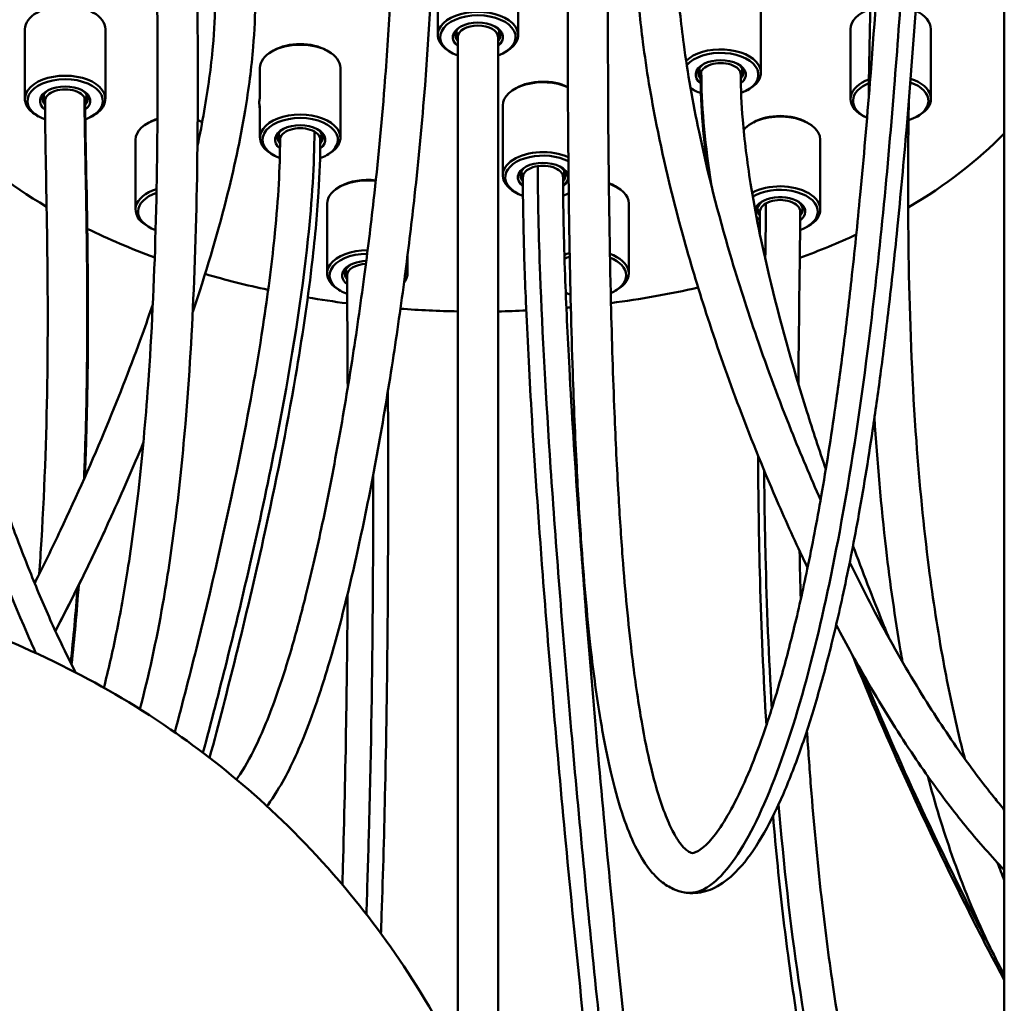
# Model space of a CAD drawing. Header units: millimetres. Extents: x 310 to 3974, y 1182 to 5139.
# Tile 7 of 22: x 2693 to 2889, y 2302 to 2498. Entities that reach past the tile are written whole.
import ezdxf

# ---------------------------------------------------------------- set-up
doc = ezdxf.new("R2010")
doc.units = ezdxf.units.MM
doc.header["$LTSCALE"] = 20
doc.layers.add('Widoczne (ISO)', color=7, linetype='Continuous', lineweight=50)
doc.layers.add('Widoczne wąskie (ISO)', color=7, linetype='Continuous', lineweight=50)

msp = doc.modelspace()

# ---------------------------------------------------------------- linework, layer by layer
at = {"layer": 'Widoczne (ISO)'}
for p, q in [((2889.05, 2733.33), (2889.05, 2060.58)), ((2776.34, 2494.67), (2776.34, 2508.55)), ((2792.34, 2494.67), (2792.34, 2508.55)), ((2840.64, 2487.2), (2840.64, 2501.08)), ((2694.24, 2481.97), (2694.24, 2495.85)), ((2710.24, 2481.97), (2710.24, 2495.85)), ((2858.45, 2481.97), (2858.45, 2495.85)), ((2874.45, 2481.97), (2874.45, 2495.85)), ((2780.34, 2494.26), (2780.34, 2291.04)), ((2788.34, 2494.26), (2788.34, 2272.54)), ((2743.68, 2491.6), (2743.33, 2491.4)), ((2754.29, 2491.6), (2754.64, 2491.4)), ((2779.04, 2491.2), (2778.69, 2491.4)), ((2789.65, 2491.2), (2790, 2491.4)), ((2740.99, 2482.03), (2740.99, 2488.13)), ((2756.99, 2474.25), (2756.99, 2488.13)), ((2791.98, 2484.13), (2791.63, 2483.93)), ((2827.34, 2483.73), (2826.98, 2483.93)), ((2837.94, 2483.73), (2838.3, 2483.93)), ((2740.93, 2481.95), (2740.99, 2482.03)), ((2740.99, 2474.25), (2740.99, 2480.35)), ((2789.28, 2466.78), (2789.28, 2480.66)), ((2696.94, 2478.5), (2696.58, 2478.7)), ((2707.54, 2478.5), (2707.9, 2478.7)), ((2861.14, 2478.5), (2860.79, 2478.7)), ((2871.75, 2478.5), (2872.1, 2478.7)), ((2718.94, 2477.32), (2718.58, 2477.11)), ((2839.14, 2477.32), (2838.79, 2477.11)), ((2849.75, 2477.32), (2850.1, 2477.11)), ((2716.24, 2459.97), (2716.24, 2473.85)), ((2852.45, 2459.97), (2852.45, 2473.85)), ((2743.68, 2470.78), (2743.33, 2470.99)), ((2754.29, 2470.78), (2754.64, 2470.99)), ((2757.04, 2464.61), (2756.69, 2464.41)), ((2811.65, 2464.61), (2812, 2464.41)), ((2791.98, 2463.31), (2791.63, 2463.52)), ((2754.34, 2447.26), (2754.34, 2461.14)), ((2814.34, 2447.26), (2814.34, 2461.14)), ((2718.94, 2456.5), (2718.58, 2456.7)), ((2849.75, 2456.5), (2850.1, 2456.7)), ((2770.34, 2447.26), (2770.34, 2450.85)), ((2757.04, 2443.79), (2756.69, 2444)), ((2811.65, 2443.79), (2812, 2444))]:
    msp.add_line(p, q, dxfattribs=at)
for centre, major_axis, ratio, start_param, end_param in [((2702.24, 2495.85), (-8, 0), 0.57735, 3.141593, 6.283185), ((2784.34, 2494.67), (8, 0), 0.57735, 5.497787, 10.210176), ((2866.45, 2495.85), (-8, 0), 0.57735, 5.246036, 6.283185), ((2866.45, 2495.85), (8, 0), 0.57735, 0, 0.90189), ((2784.34, 2494.26), (-7.5, 0), 0.57735, 2.133333, 7.291445), ((2784.34, 2494.26), (5, 0), 0.57735, 5.639684, 10.068279), ((2784.34, 2494.67), (-4.5, 0), 0.57735, 5.551905, 6.759068), ((2784.34, 2495.48), (-4.25, 0), 0.57735, 6.267587, 6.655693), ((2784.34, 2494.26), (-4, 0), 0.57735, 3.141593, 6.283185), ((2784.34, 2494.67), (4.5, 0), 0.57735, 5.807303, 7.014466), ((2784.34, 2495.48), (4.25, 0), 0.57735, 5.910678, 6.298784), ((2748.99, 2488.54), (-7.5, 0), 0.57735, 3.926991, 5.497787), ((2784.34, 2495.08), (-4.5, 0), 0.57735, 0.078648, 0.475882), ((2784.34, 2495.08), (4.5, 0), 0.57735, 5.807303, 6.204537), ((2784.34, 2508.96), (-120, 0), 0.57735, 0.249894, 0.774281), ((2748.99, 2488.13), (-8, 0), 0.57735, 3.141593, 6.283185), ((2832.64, 2487.2), (8, 0), 0.57735, 5.497787, 8.889639), ((2832.64, 2486.79), (7.5, 0), 0.57735, 5.285724, 8.973136), ((2832.64, 2486.79), (5, 0), 0.57735, 5.644938, 10.073217), ((2832.64, 2487.2), (-4.5, 0), 0.57735, 5.551905, 6.760546), ((2832.64, 2487.6), (-4.5, 0), 0.57735, 0.078648, 0.476221), ((2832.64, 2488.01), (-4.25, 0), 0.57735, 6.267587, 6.655693), ((2832.64, 2486.79), (4, 0), 0.57735, 0, 3.141593), ((2832.64, 2487.2), (4.5, 0), 0.57735, 5.808889, 7.014466), ((2832.64, 2488.01), (4.25, 0), 0.57735, 5.910678, 6.298784), ((2832.64, 2487.6), (4.5, 0), 0.57735, 5.807669, 6.204537), ((2702.24, 2481.97), (8, 0), 0.57735, 5.497787, 10.210176), ((2702.24, 2481.56), (-7.5, 0), 0.57735, 2.13706, 7.294821), ((2797.28, 2480.66), (-8, 0), 0.57735, 4.045875, 6.283185), ((2797.28, 2481.07), (-7.5, 0), 0.57735, 3.992306, 5.497787), ((2866.45, 2481.97), (-8, 0), 0.57735, 5.282351, 7.068583), ((2866.45, 2481.97), (8, 0), 0.57735, 5.497787, 7.336726), ((2702.24, 2481.56), (5, 0), 0.57735, 5.641697, 10.070079), ((2702.24, 2481.97), (-4.5, 0), 0.57735, 5.551905, 6.759636), ((2702.24, 2481.56), (4, 0), 0.57735, 0, 3.141593), ((2702.24, 2481.97), (4.5, 0), 0.57735, 5.807945, 7.014466), ((2832.64, 2486.79), (-7.5, 0), 0.57735, 0.641628, 1.018454), ((2832.64, 2487.2), (8, 0), 0.57735, 3.864593, 3.926991), ((2866.45, 2481.56), (-7.5, 0), 0.57735, 5.327776, 7.176424), ((2866.45, 2481.56), (7.5, 0), 0.57735, 5.205805, 7.30727), ((2702.24, 2482.37), (-4.5, 0), 0.57735, 0.078648, 0.476016), ((2702.24, 2482.78), (-4.25, 0), 0.57735, 6.267587, 6.655693), ((2702.24, 2482.78), (4.25, 0), 0.57735, 5.910678, 6.298784), ((2702.24, 2482.37), (4.5, 0), 0.57735, 5.807455, 6.204537), ((2741.09, 2480.47), (-0.14, 1.49), 0.127851, 0.129268, 2.08664), ((2724.24, 2473.85), (-8, 0), 0.57735, 5.183994, 6.283185), ((2724.24, 2474.25), (-7.5, 0), 0.57735, 5.218219, 5.497787), ((2724.24, 2474.25), (-7.5, 0), 0.57735, 3.934651, 4.091232), ((2724.24, 2473.85), (8, 0), 0.57735, 0.853301, 0.993746), ((2748.99, 2474.25), (8, 0), 0.57735, 5.497787, 10.210176), ((2748.99, 2473.85), (-7.5, 0), 0.57735, 2.125883, 7.283667), ((2844.45, 2473.85), (8, 0), 0.57735, 0, 2.703261), ((2844.45, 2474.25), (-7.5, 0), 0.57735, 3.926991, 5.497787), ((2748.99, 2473.85), (5, 0), 0.57735, 5.636058, 10.064477), ((2748.99, 2474.25), (-4.5, 0), 0.57735, 5.551905, 6.757918), ((2748.99, 2473.85), (4, 0), 0.57735, 0, 3.141593), ((2748.99, 2474.25), (4.5, 0), 0.57735, 5.806213, 7.014466), ((2748.99, 2474.66), (-4.5, 0), 0.57735, 0.078648, 0.475617), ((2748.99, 2475.07), (-4.25, 0), 0.57735, 6.267587, 6.655693), ((2748.99, 2475.07), (4.25, 0), 0.57735, 5.910678, 6.298784), ((2748.99, 2474.66), (4.5, 0), 0.57735, 5.807053, 6.204537), ((2784.34, 2508.96), (120, 0), 0.57735, 5.50636, 5.772753), ((2797.28, 2466.78), (-8, 0), 0.57735, 4.030307, 7.068583), ((2797.28, 2466.37), (-7.5, 0), 0.57735, 3.973485, 7.294194), ((2797.28, 2466.37), (5, 0), 0.57735, 5.64105, 10.069622), ((2797.28, 2466.78), (-4.5, 0), 0.57735, 5.551905, 6.759472), ((2797.28, 2466.37), (4, 0), 0.57735, 0, 3.141593), ((2797.28, 2466.78), (4.5, 0), 0.57735, 5.807716, 7.014466), ((2762.34, 2461.14), (-8, 0), 0.57735, 4.501323, 6.283185), ((2762.34, 2461.55), (-7.5, 0), 0.57735, 4.48539, 5.497787), ((2797.28, 2467.19), (-4.5, 0), 0.57735, 0.078648, 0.475975), ((2797.28, 2467.6), (-4.25, 0), 0.57735, 6.267587, 6.655693), ((2797.28, 2467.6), (4.25, 0), 0.57735, 5.910678, 6.298784), ((2797.28, 2467.19), (4.5, 0), 0.57735, 5.807398, 6.204537), ((2724.24, 2459.97), (-8, 0), 0.57735, 5.209284, 7.068583), ((2806.34, 2461.55), (-7.5, 0), 0.57735, 3.926991, 4.143416), ((2806.34, 2461.14), (8, 0), 0.57735, 0, 1.041184), ((2844.45, 2459.97), (8, 0), 0.57735, 5.497787, 8.621898), ((2844.45, 2459.56), (7.5, 0), 0.57735, 5.272413, 8.663539), ((2724.24, 2459.56), (-7.5, 0), 0.57735, 5.24811, 7.290165), ((2797.28, 2466.37), (-7.5, 0), 0.57735, 2.136123, 2.322818), ((2844.45, 2459.56), (5, 0), 0.57735, 5.638344, 9.298414), ((2844.45, 2459.56), (4, 0), 0.57735, 0, 3.141593), ((2844.45, 2459.97), (-4.5, 0), 0.57735, 5.551905, 6.758612), ((2844.45, 2460.37), (-4.5, 0), 0.57735, 0.078648, 0.475775), ((2844.45, 2459.97), (4.5, 0), 0.57735, 5.80688, 7.014466), ((2844.45, 2460.37), (4.5, 0), 0.57735, 5.807204, 6.204537), ((2844.45, 2459.56), (-5, 0), 0.57735, 0.342757, 0.642067), ((2784.34, 2508.96), (120, 0), 0.57735, 4.008033, 4.147046), ((2844.45, 2459.56), (-7.5, 0), 0.57735, 0.977423, 1.005593), ((2784.34, 2508.96), (120, 0), 0.57735, 5.275216, 5.390262), ((2762.34, 2447.26), (-8, 0), 0.57735, 4.704057, 7.068583), ((2762.34, 2446.86), (-7.5, 0), 0.57735, 4.715274, 7.292433), ((2806.34, 2447.26), (-8, 0), 0.57735, 5.20028, 5.355204), ((2806.34, 2446.86), (7.5, 0), 0.57735, 2.092288, 2.260406), ((2806.34, 2447.26), (8, 0), 0.57735, 5.497787, 7.293228), ((2806.34, 2446.86), (7.5, 0), 0.57735, 5.342351, 7.248449), ((2762.34, 2446.86), (-5, 0), 0.57735, 4.753791, 6.927215), ((2762.34, 2447.26), (-4.5, 0), 0.57735, 5.551905, 6.759235), ((2762.34, 2446.86), (-4, 0), 0.57735, 4.78299, 6.283185), ((2762.34, 2447.26), (8, 0), 0.57735, 5.857416, 6.557362), ((2784.34, 2508.96), (120, 0), 0.57735, 4.243078, 4.357323), ((2762.34, 2447.67), (-4.5, 0), 0.57735, 0.078648, 0.475922), ((2762.34, 2448.08), (-4.25, 0), 0.57735, 6.267587, 6.655693), ((2762.34, 2446.86), (7.5, 0), 0.57735, 6.107629, 6.306524), ((2784.34, 2508.96), (120, 0), 0.57735, 4.93476, 5.086052), ((2784.34, 2508.96), (120, 0), 0.57735, 4.42643, 4.494103), ((2806.34, 2446.86), (-7.5, 0), 0.57735, 0.922841, 1.073699), ((2784.34, 2508.96), (120, 0), 0.57735, 4.859565, 4.867042), ((2784.34, 2508.96), (120, 0), 0.57735, 4.583581, 4.679049), ((2784.34, 2508.96), (120, 0), 0.57735, 4.745728, 4.792581)]:
    msp.add_ellipse(centre, major_axis=major_axis, ratio=ratio, start_param=start_param, end_param=end_param, dxfattribs=at)
for points, knots in [([(2704.3, 2367.94), (2703.15, 2370.18), (2702.01, 2372.52), (2699.46, 2377.97), (2698.07, 2381.12), (2695.36, 2387.61), (2694.03, 2390.95), (2691.48, 2397.7), (2690.26, 2401.11), (2687.91, 2407.95), (2686.79, 2411.36), (2684.66, 2418.17), (2683.64, 2421.56), (2681.71, 2428.29), (2680.79, 2431.64), (2679.03, 2438.3), (2678.19, 2441.62), (2676.59, 2448.25), (2675.82, 2451.57), (2674.34, 2458.23), (2673.62, 2461.58), (2672.24, 2468.37), (2671.57, 2471.81), (2670.27, 2478.85), (2669.63, 2482.45), (2668.37, 2489.91), (2667.75, 2493.77), (2666.51, 2501.93), (2665.89, 2506.23), (2664.62, 2515.57), (2663.97, 2520.62), (2662.6, 2531.98), (2661.89, 2538.31), (2660.33, 2553.21), (2659.5, 2561.83), (2657.49, 2584), (2656.38, 2597.64), (2654.07, 2627.61), (2652.88, 2643.92), (2649.49, 2691.25), (2647.49, 2720.23), (2644.28, 2767.31), (2643.06, 2785.42), (2641.81, 2805.02), (2641.51, 2809.77), (2640.97, 2817.52), (2640.73, 2820.66), (2640.18, 2826.55), (2639.87, 2829.31), (2639.1, 2834.47), (2638.66, 2836.88), (2637.87, 2840.09), (2637.64, 2840.95), (2637.38, 2841.8)], [1.974415, 1.974415, 1.974415, 1.974415, 2.043353, 2.043353, 2.128268, 2.128268, 2.211509, 2.211509, 2.291844, 2.291844, 2.36878, 2.36878, 2.44241, 2.44241, 2.513212, 2.513212, 2.581901, 2.581901, 2.649345, 2.649345, 2.716546, 2.716546, 2.784685, 2.784685, 2.855239, 2.855239, 2.930237, 2.930237, 3.012834, 3.012834, 3.108786, 3.108786, 3.227399, 3.227399, 3.386564, 3.386564, 3.635093, 3.635093, 3.935093, 3.935093, 4.535093, 4.535093, 5.135093, 5.135093, 5.35132, 5.35132, 5.51349, 5.51349, 5.670495, 5.670495, 5.818975, 5.818975, 5.874984, 5.874984, 5.874984, 5.874984]), ([(2810.34, 2541.66), (2810.34, 2533.68), (2810.23, 2520.44), (2810.19, 2495.4), (2810.21, 2484.73), (2810.38, 2463.07), (2810.55, 2452.08), (2810.99, 2433.94), (2811.22, 2426.6), (2811.73, 2413.97), (2812, 2408.56), (2812.54, 2399.06), (2812.82, 2394.88), (2813.65, 2383.96), (2814.25, 2377.62), (2815.47, 2367.3), (2816.07, 2363.11), (2817.27, 2355.97), (2817.87, 2352.95), (2819.06, 2347.77), (2819.64, 2345.57), (2820.79, 2341.84), (2821.35, 2340.28), (2822.42, 2337.7), (2822.93, 2336.64), (2823.87, 2334.95), (2824.31, 2334.29), (2825.47, 2332.81), (2826.1, 2332.36), (2826.96, 2331.95), (2827.04, 2331.93), (2828.29, 2332.47), (2829.09, 2333.01), (2830.8, 2334.74), (2831.68, 2335.83), (2833.53, 2338.57), (2834.5, 2340.23), (2836.47, 2344.07), (2837.48, 2346.25), (2839.46, 2351.08), (2840.45, 2353.71), (2842.4, 2359.41), (2843.36, 2362.47), (2845.26, 2369.04), (2846.19, 2372.57), (2848.06, 2380.15), (2848.98, 2384.24), (2850.83, 2393.14), (2851.76, 2397.98), (2853.64, 2408.74), (2854.58, 2414.71), (2856, 2424.6), (2856.52, 2428.42), (2857.58, 2436.77), (2858.12, 2441.32), (2859.25, 2451.51), (2859.83, 2457.18), (2861.08, 2470.24), (2861.72, 2477.68), (2863.13, 2495.5), (2863.86, 2505.94), (2865.44, 2530.78), (2866.23, 2545.2), (2868.36, 2587.28), (2869.48, 2613.52), (2871.07, 2645.72), (2871.59, 2655.31), (2872.62, 2672.32), (2873.13, 2679.72), (2874.07, 2691.74), (2874.49, 2696.64), (2875.25, 2704.68), (2875.6, 2707.95), (2876.36, 2714.28), (2876.78, 2717.33), (2877.54, 2721.78), (2877.83, 2723.26), (2878.55, 2726.62), (2879.01, 2728.47), (2879.55, 2730.26)], [0, 0, 0, 0, 0.232422, 0.232422, 0.382422, 0.382422, 0.532422, 0.532422, 0.638507, 0.638507, 0.723075, 0.723075, 0.794356, 0.794356, 0.918797, 0.918797, 1.019945, 1.019945, 1.109746, 1.109746, 1.191496, 1.191496, 1.266048, 1.266048, 1.333958, 1.333958, 1.395923, 1.395923, 1.511416, 1.511416, 1.670048, 1.670048, 1.787576, 1.787576, 1.889336, 1.889336, 1.994535, 1.994535, 2.101716, 2.101716, 2.209304, 2.209304, 2.317883, 2.317883, 2.4295, 2.4295, 2.547443, 2.547443, 2.676561, 2.676561, 2.824448, 2.824448, 2.914607, 2.914607, 3.018593, 3.018593, 3.143988, 3.143988, 3.303476, 3.303476, 3.521543, 3.521543, 3.821543, 3.821543, 4.421543, 4.421543, 4.721543, 4.721543, 5.021543, 5.021543, 5.266158, 5.266158, 5.449618, 5.449618, 5.636089, 5.636089, 5.732369, 5.732369, 5.85981, 5.85981, 5.85981, 5.85981]), ([(2802.34, 2541.66), (2802.34, 2535.75), (2802.28, 2526.8), (2802.2, 2507.25), (2802.18, 2497.04), (2802.26, 2475.79), (2802.36, 2464.75), (2802.7, 2444.93), (2802.92, 2436.1), (2803.42, 2421.12), (2803.68, 2414.83), (2804.24, 2403.84), (2804.53, 2399.06), (2805.39, 2386.59), (2806.03, 2379.37), (2807.35, 2367.64), (2808.01, 2362.87), (2809.36, 2354.73), (2810.04, 2351.25), (2811.45, 2345.17), (2812.18, 2342.52), (2813.7, 2337.86), (2814.48, 2335.84), (2816.14, 2332.3), (2817, 2330.77), (2818.82, 2328.26), (2819.75, 2327.23), (2821.56, 2325.76), (2822.39, 2325.24), (2824.63, 2324.25), (2826.15, 2323.98), (2828.96, 2324.16), (2830.25, 2324.55), (2832.96, 2325.87), (2834.32, 2326.94), (2837.25, 2329.87), (2838.78, 2331.91), (2841.64, 2336.54), (2842.98, 2339.11), (2845.5, 2344.63), (2846.68, 2347.54), (2848.95, 2353.72), (2850.03, 2356.98), (2852.13, 2363.9), (2853.15, 2367.56), (2855.15, 2375.37), (2856.12, 2379.53), (2858.07, 2388.54), (2859.03, 2393.4), (2860.98, 2404.11), (2861.94, 2410), (2863.39, 2419.7), (2863.91, 2423.4), (2864.98, 2431.42), (2865.52, 2435.77), (2866.64, 2445.39), (2867.21, 2450.69), (2868.42, 2462.76), (2869.05, 2469.57), (2870.4, 2485.59), (2871.1, 2494.86), (2872.68, 2517.92), (2873.49, 2531.76), (2874.99, 2559.63), (2875.67, 2573.63), (2876.91, 2600.16), (2877.47, 2612.67), (2878.56, 2635.49), (2879.08, 2645.8), (2880.12, 2664.13), (2880.63, 2672.14), (2881.59, 2685.58), (2882.05, 2691.23), (2882.86, 2700.33), (2883.22, 2703.98), (2883.82, 2709.41), (2884.05, 2711.32), (2884.61, 2715.47), (2884.95, 2717.68), (2885.54, 2721), (2885.77, 2722.18), (2886.29, 2724.55), (2886.58, 2725.73), (2886.89, 2726.85)], [0, 0, 0, 0, 0.173962, 0.173962, 0.323962, 0.323962, 0.473962, 0.473962, 0.597341, 0.597341, 0.691782, 0.691782, 0.770038, 0.770038, 0.905473, 0.905473, 1.014995, 1.014995, 1.113128, 1.113128, 1.205789, 1.205789, 1.295193, 1.295193, 1.382361, 1.382361, 1.460274, 1.460274, 1.516148, 1.516148, 1.601744, 1.601744, 1.680383, 1.680383, 1.784511, 1.784511, 1.920755, 1.920755, 2.049303, 2.049303, 2.168796, 2.168796, 2.284369, 2.284369, 2.400092, 2.400092, 2.520087, 2.520087, 2.649415, 2.649415, 2.795322, 2.795322, 2.882708, 2.882708, 2.982148, 2.982148, 3.099712, 3.099712, 3.246196, 3.246196, 3.440366, 3.440366, 3.726558, 3.726558, 4.026558, 4.026558, 4.326558, 4.326558, 4.626558, 4.626558, 4.926558, 4.926558, 5.194919, 5.194919, 5.396189, 5.396189, 5.511661, 5.511661, 5.655726, 5.655726, 5.739647, 5.739647, 5.829874, 5.829874, 5.829874, 5.829874]), ([(2720.24, 2528.96), (2720.24, 2520.05), (2720.61, 2504.93), (2720.64, 2477.62), (2720.54, 2466.81), (2719.94, 2445.61), (2719.46, 2435.22), (2718.22, 2417.91), (2717.58, 2410.84), (2716.17, 2398.55), (2715.46, 2393.25), (2713.97, 2383.84), (2713.23, 2379.68), (2711.65, 2371.94), (2710.82, 2368.33), (2709.94, 2364.9)], [0, 0, 0, 0, 0.2571115, 0.2571115, 0.4071115, 0.4071115, 0.548818, 0.548818, 0.6505592, 0.6505592, 0.7326105, 0.7326105, 0.8022926, 0.8022926, 0.8681203, 0.8681203, 0.8681203, 0.8681203]), ([(2728.24, 2528.96), (2728.24, 2518.79), (2728.74, 2499.63), (2728.54, 2467.94), (2728.33, 2456.87), (2727.5, 2436.22), (2726.94, 2426.63), (2725.57, 2410.4), (2724.86, 2403.63), (2723.33, 2391.77), (2722.55, 2386.6), (2720.36, 2374.13), (2718.84, 2367.11), (2717.1, 2360.63)], [0, 0, 0, 0, 0.3017802, 0.3017802, 0.4517802, 0.4517802, 0.5824445, 0.5824445, 0.6803485, 0.6803485, 0.7606763, 0.7606763, 0.8822396, 0.8822396, 0.8822396, 0.8822396]), ([(2767.4, 2522.14), (2767.4, 2519.13), (2767.36, 2516.07), (2767.19, 2508.98), (2767.04, 2504.93), (2766.57, 2495.4), (2766.2, 2489.89), (2765.17, 2476.83), (2764.44, 2469.27), (2763.02, 2456.71), (2762.4, 2451.65), (2760.97, 2440.95), (2760.16, 2435.33), (2758.37, 2423.9), (2757.38, 2418.12), (2755.34, 2406.96), (2754.28, 2401.6), (2752.17, 2391.78), (2751.13, 2387.29), (2749.14, 2379.36), (2748.19, 2375.85), (2746.4, 2369.74), (2745.55, 2367.07), (2743.22, 2360.27), (2741.71, 2356.51), (2739, 2350.87), (2737.8, 2348.76), (2736.52, 2346.9), (2736.43, 2346.77), (2736.33, 2346.63)], [0, 0, 0, 0, 0.049055, 0.049055, 0.112361, 0.112361, 0.196673, 0.196673, 0.312066, 0.312066, 0.391033, 0.391033, 0.481908, 0.481908, 0.581147, 0.581147, 0.681384, 0.681384, 0.774787, 0.774787, 0.857329, 0.857329, 0.928975, 0.928975, 1.053908, 1.053908, 1.152505, 1.152505, 1.160462, 1.160462, 1.160462, 1.160462]), ([(2775.4, 2522.14), (2775.4, 2519.11), (2775.36, 2516.04), (2775.2, 2508.96), (2775.05, 2504.94), (2774.59, 2495.53), (2774.24, 2490.12), (2773.25, 2477.32), (2772.54, 2469.92), (2771.18, 2457.61), (2770.58, 2452.63), (2769.2, 2442.04), (2768.41, 2436.45), (2766.64, 2424.92), (2765.66, 2419.02), (2763.58, 2407.47), (2762.49, 2401.83), (2760.27, 2391.34), (2759.16, 2386.47), (2756.99, 2377.76), (2755.95, 2373.86), (2753.93, 2366.99), (2752.96, 2363.97), (2751.1, 2358.64), (2750.21, 2356.29), (2747.65, 2350.17), (2745.93, 2346.75), (2743.53, 2342.96), (2742.96, 2342.12), (2742.37, 2341.33)], [0, 0, 0, 0, 0.048269, 0.048269, 0.110081, 0.110081, 0.191878, 0.191878, 0.30338, 0.30338, 0.379973, 0.379973, 0.469013, 0.469013, 0.568105, 0.568105, 0.670877, 0.670877, 0.769284, 0.769284, 0.858211, 0.858211, 0.936842, 0.936842, 1.006668, 1.006668, 1.132543, 1.132543, 1.170997, 1.170997, 1.170997, 1.170997]), ([(2815.7, 2514.67), (2815.7, 2511.64), (2815.8, 2508.55), (2816.24, 2501.43), (2816.64, 2497.36), (2817.86, 2487.82), (2818.78, 2482.31), (2821.39, 2469.19), (2823.24, 2461.56), (2826.81, 2448.73), (2828.39, 2443.52), (2832.04, 2432.33), (2834.14, 2426.37), (2838.83, 2413.96), (2841.44, 2407.54), (2846.03, 2397.02), (2847.95, 2392.83), (2849.92, 2388.73)], [0, 0, 0, 0, 0.0473719, 0.0473719, 0.1077881, 0.1077881, 0.187492, 0.187492, 0.2959323, 0.2959323, 0.3704985, 0.3704985, 0.4574768, 0.4574768, 0.5548863, 0.5548863, 0.6219263, 0.6219263, 0.6219263, 0.6219263]), ([(2823.7, 2514.67), (2823.7, 2511.65), (2823.81, 2508.55), (2824.28, 2501.3), (2824.71, 2497.1), (2826.06, 2487.13), (2827.09, 2481.29), (2830.03, 2467.33), (2832.13, 2459.15), (2836.16, 2445.47), (2837.93, 2439.94), (2841.97, 2428.22), (2844.27, 2422.05), (2848.56, 2411.33), (2850.5, 2406.73), (2852.5, 2402.23)], [0, 0, 0, 0, 0.0501265, 0.0501265, 0.1150762, 0.1150762, 0.201817, 0.201817, 0.3206893, 0.3206893, 0.4018319, 0.4018319, 0.4947445, 0.4947445, 0.5670876, 0.5670876, 0.5670876, 0.5670876]), ([(2740.05, 2501.73), (2740.05, 2498.68), (2739.91, 2495.54), (2739.3, 2488.21), (2738.76, 2483.97), (2737.07, 2473.89), (2735.8, 2467.98), (2732.41, 2454.63), (2730.16, 2447.15), (2727.61, 2439.6)], [0, 0, 0, 0, 0.0471787, 0.0471787, 0.1077527, 0.1077527, 0.1881524, 0.1881524, 0.286006, 0.286006, 0.286006, 0.286006]), ([(2732.05, 2501.73), (2732.05, 2498.74), (2731.9, 2495.63), (2731.26, 2488.28), (2730.68, 2483.98), (2729.5, 2477.27), (2729.05, 2474.97), (2728.56, 2472.64)], [0, 0, 0, 0, 0.0501702, 0.0501702, 0.1146326, 0.1146326, 0.1476257, 0.1476257, 0.1476257, 0.1476257]), ([(2828.64, 2486.79), (2828.64, 2483.62), (2828.79, 2480.31), (2829.33, 2473.76), (2829.71, 2470.53), (2830.18, 2467.22)], [0, 0, 0, 0, 0.04900717, 0.04900717, 0.09390396, 0.09390396, 0.09390396, 0.09390396]), ([(2836.64, 2486.79), (2836.64, 2483.94), (2836.77, 2480.94), (2837.35, 2473.79), (2837.88, 2469.55), (2839.52, 2459.3), (2840.76, 2453.16), (2844.33, 2438.13), (2846.87, 2429.07), (2850.97, 2416.01), (2852.23, 2412.18), (2853.54, 2408.33)], [0, 0, 0, 0, 0.0477603, 0.0477603, 0.1088534, 0.1088534, 0.1897125, 0.1897125, 0.3000046, 0.3000046, 0.3452638, 0.3452638, 0.3452638, 0.3452638]), ([(2698.24, 2481.56), (2698.24, 2470.38), (2699, 2450.12), (2698.56, 2416.69), (2698.21, 2405.48), (2697.39, 2391.96), (2697.24, 2389.71), (2697.08, 2387.47)], [0, 0, 0, 0, 0.3210095, 0.3210095, 0.4710095, 0.4710095, 0.5007762, 0.5007762, 0.5007762, 0.5007762]), ([(2706.24, 2481.56), (2706.24, 2474.87), (2706.55, 2464.33), (2706.8, 2442.53), (2706.82, 2432.06), (2706.5, 2416.41), (2706.36, 2411.63), (2706.17, 2406.8)], [0, 0, 0, 0, 0.1992576, 0.1992576, 0.3492576, 0.3492576, 0.4134824, 0.4134824, 0.4134824, 0.4134824]), ([(2870.05, 2481.57), (2870.03, 2480.19), (2870.01, 2478.78), (2869.88, 2468.03), (2869.86, 2457.66), (2870.3, 2436.12), (2870.75, 2424.96), (2872.17, 2405.42), (2872.99, 2396.99), (2874.86, 2382.41), (2875.82, 2376.16), (2877.85, 2365.08), (2878.88, 2360.18), (2880.39, 2353.87), (2880.78, 2352.3), (2881.18, 2350.75)], [0.1746579, 0.1746579, 0.1746579, 0.1746579, 0.1977246, 0.1977246, 0.3477246, 0.3477246, 0.4977246, 0.4977246, 0.6130983, 0.6130983, 0.7031848, 0.7031848, 0.7784645, 0.7784645, 0.8036944, 0.8036944, 0.8036944, 0.8036944]), ([(2744.99, 2473.85), (2744.99, 2468.34), (2744.63, 2462.11), (2743.43, 2449.94), (2742.69, 2444.16), (2740.56, 2429.93), (2739.03, 2421.25), (2734.78, 2399.89), (2731.86, 2386.94), (2727.16, 2367.92), (2725.63, 2361.98), (2724.05, 2356.03)], [0, 0, 0, 0, 0.091502, 0.091502, 0.1652441, 0.1652441, 0.2655207, 0.2655207, 0.4040348, 0.4040348, 0.466373, 0.466373, 0.466373, 0.466373]), ([(2752.99, 2473.85), (2752.99, 2470.55), (2752.87, 2467.07), (2752.35, 2458.72), (2751.88, 2453.75), (2750.45, 2441.65), (2749.36, 2434.35), (2746.29, 2416.41), (2744.12, 2405.52), (2739.97, 2386.76), (2738.15, 2379.03), (2734.55, 2364.51), (2732.79, 2357.73), (2730.97, 2350.94)], [0, 0, 0, 0, 0.0514449, 0.0514449, 0.1175217, 0.1175217, 0.2051922, 0.2051922, 0.3248423, 0.3248423, 0.4063283, 0.4063283, 0.4768813, 0.4768813, 0.4768813, 0.4768813]), ([(2793.28, 2466.37), (2793.28, 2463.21), (2793.33, 2459.82), (2793.5, 2451.67), (2793.67, 2446.78), (2794.17, 2434.82), (2794.54, 2427.55), (2795.61, 2409.59), (2796.37, 2398.61), (2797.83, 2379.55), (2798.47, 2371.66), (2799.94, 2354.5), (2800.77, 2345.21), (2802.6, 2325.75), (2803.61, 2315.57), (2805.7, 2295.27), (2806.79, 2285.15), (2808.95, 2265.9), (2810.02, 2256.74), (2812.08, 2239.8), (2813.07, 2231.97), (2814.95, 2217.61), (2815.84, 2211.03), (2818.34, 2193.22), (2819.97, 2182.27), (2823.03, 2163.1), (2824.44, 2154.77), (2827.15, 2139.51), (2828.46, 2132.55), (2831.03, 2119.48), (2832.3, 2113.36), (2834.82, 2101.68), (2836.08, 2096.12), (2838.61, 2085.39), (2839.89, 2080.22), (2842.47, 2070.18), (2843.78, 2065.31), (2846.44, 2055.81), (2847.79, 2051.17), (2850.55, 2042.12), (2851.96, 2037.7), (2853.55, 2032.93), (2853.72, 2032.41), (2853.9, 2031.9)], [0, 0, 0, 0, 0.050409, 0.050409, 0.114952, 0.114952, 0.200488, 0.200488, 0.317225, 0.317225, 0.396992, 0.396992, 0.488747, 0.488747, 0.588942, 0.588942, 0.690247, 0.690247, 0.784938, 0.784938, 0.86911, 0.86911, 0.942794, 0.942794, 1.07267, 1.07267, 1.178169, 1.178169, 1.271351, 1.271351, 1.357661, 1.357661, 1.440152, 1.440152, 1.520834, 1.520834, 1.60116, 1.60116, 1.682236, 1.682236, 1.764877, 1.764877, 1.774925, 1.774925, 1.774925, 1.774925]), ([(2801.28, 2466.37), (2801.28, 2460.61), (2801.42, 2454.04), (2801.89, 2441.09), (2802.18, 2434.91), (2803, 2419.63), (2803.6, 2410.27), (2804.76, 2393.87), (2805.28, 2387.01), (2806.48, 2371.86), (2807.18, 2363.53), (2808.77, 2345.61), (2809.66, 2335.99), (2811.59, 2316.14), (2812.63, 2305.92), (2814.76, 2285.86), (2815.85, 2276.03), (2817.98, 2257.54), (2819.03, 2248.85), (2821.02, 2232.87), (2821.97, 2225.52), (2823.78, 2212.04), (2824.63, 2205.86), (2827.04, 2189.1), (2828.61, 2178.76), (2831.57, 2160.55), (2832.94, 2152.57), (2835.59, 2137.91), (2836.87, 2131.19), (2839.39, 2118.56), (2840.63, 2112.62), (2843.11, 2101.3), (2844.34, 2095.9), (2846.83, 2085.48), (2848.08, 2080.46), (2850.61, 2070.71), (2851.89, 2065.98), (2854.49, 2056.75), (2855.82, 2052.26), (2858.51, 2043.5), (2859.88, 2039.23), (2861.38, 2034.74), (2861.51, 2034.36), (2861.64, 2033.99)], [0, 0, 0, 0, 0.093925, 0.093925, 0.169777, 0.169777, 0.272966, 0.272966, 0.344122, 0.344122, 0.427687, 0.427687, 0.522566, 0.522566, 0.623841, 0.623841, 0.72349, 0.72349, 0.814719, 0.814719, 0.895096, 0.895096, 0.965452, 0.965452, 1.089954, 1.089954, 1.192461, 1.192461, 1.283694, 1.283694, 1.368562, 1.368562, 1.449889, 1.449889, 1.529557, 1.529557, 1.608927, 1.608927, 1.689013, 1.689013, 1.770521, 1.770521, 1.778026, 1.778026, 1.778026, 1.778026]), ([(2719.68, 2441.11), (2719, 2439.13), (2718.31, 2437.15), (2715.41, 2429.11), (2713.05, 2423.04), (2707.64, 2410.01), (2704.56, 2403.06), (2699.64, 2392.67), (2697.93, 2389.15), (2696.18, 2385.66)], [0.2906688, 0.2906688, 0.2906688, 0.2906688, 0.3168802, 0.3168802, 0.3966483, 0.3966483, 0.4884452, 0.4884452, 0.5359429, 0.5359429, 0.5359429, 0.5359429]), ([(2766.44, 2423.86), (2766.46, 2419.99), (2766.47, 2415.87), (2766.5, 2401.82), (2766.48, 2391.07), (2766.31, 2368.61), (2766.15, 2356.89), (2765.71, 2336.65), (2765.47, 2328.15), (2765.14, 2318.49), (2765.1, 2317.25), (2765.05, 2316.01)], [0.1632008, 0.1632008, 0.1632008, 0.1632008, 0.229708, 0.229708, 0.379708, 0.379708, 0.529708, 0.529708, 0.6372409, 0.6372409, 0.6530824, 0.6530824, 0.6530824, 0.6530824]), ([(2863.22, 2418.59), (2863.77, 2409.81), (2864.53, 2401.04), (2866.34, 2385.56), (2867.3, 2378.78), (2868.56, 2371.46), (2868.69, 2370.71), (2868.82, 2369.97)], [0.4743093, 0.4743093, 0.4743093, 0.4743093, 0.5916322, 0.5916322, 0.686224, 0.686224, 0.6969442, 0.6969442, 0.6969442, 0.6969442]), ([(2717.79, 2413.59), (2715.75, 2408.67), (2713.61, 2403.78), (2707.98, 2391.43), (2704.38, 2384.04), (2700.53, 2376.59), (2700.42, 2376.38), (2700.31, 2376.16)], [0.3980689, 0.3980689, 0.3980689, 0.3980689, 0.4616439, 0.4616439, 0.5595609, 0.5595609, 0.5624845, 0.5624845, 0.5624845, 0.5624845]), ([(2840.07, 2411.03), (2840.11, 2403.1), (2840.22, 2394.75), (2840.72, 2376.77), (2841.13, 2367.1), (2841.72, 2357.42)], [0.2944687, 0.2944687, 0.2944687, 0.2944687, 0.4074971, 0.4074971, 0.5318269, 0.5318269, 0.5318269, 0.5318269]), ([(2858.95, 2393.12), (2860.85, 2388), (2862.84, 2382.88), (2865.28, 2376.78), (2865.67, 2375.81), (2866.07, 2374.84)], [0.40445782, 0.40445782, 0.40445782, 0.40445782, 0.46399922, 0.46399922, 0.47532334, 0.47532334, 0.47532334, 0.47532334]), ([(2858.3, 2389.78), (2860.05, 2386.2), (2861.83, 2382.7), (2866.43, 2374.08), (2869.27, 2369.08), (2874.74, 2360.17), (2877.34, 2356.19), (2882.3, 2349.15), (2884.65, 2346.03), (2887.69, 2342.25), (2888.37, 2341.43), (2889.05, 2340.63)], [0.6354383, 0.6354383, 0.6354383, 0.6354383, 0.6961009, 0.6961009, 0.7895179, 0.7895179, 0.8723371, 0.8723371, 0.9449819, 0.9449819, 0.9656075, 0.9656075, 0.9656075, 0.9656075]), ([(2701.57, 2369.33), (2684.83, 2377.61), (2669.89, 2381.95), (2637.46, 2387.97), (2620.51, 2388.39), (2584.06, 2383.93), (2564.39, 2379.16), (2524.8, 2357.99), (2506.13, 2345.11), (2476.35, 2308.59), (2465.03, 2289.86), (2451.73, 2249.55), (2448.46, 2229.54), (2449.09, 2190.9), (2452.51, 2172.43), (2464.14, 2138.31), (2472.54, 2122.99), (2492.48, 2095.21), (2504.21, 2083.83), (2530.04, 2063.45), (2543.81, 2056.14), (2573.69, 2043.68), (2589.02, 2040.24), (2622.28, 2036.38), (2639.86, 2037), (2677.44, 2044.72), (2697.51, 2051.18), (2736.27, 2076.89), (2753.56, 2091.62), (2779.41, 2129.87), (2788.76, 2149.24), (2798.48, 2189.49), (2800.02, 2209.34), (2796.53, 2247.12), (2791.77, 2264.95), (2777.94, 2297.71), (2768.61, 2312.14), (2747.08, 2338.24), (2734.77, 2348.65), (2715.72, 2361.77), (2708.49, 2365.9), (2701.57, 2369.33)], [0, 0, 0, 0, 0.397749, 0.397749, 0.917424, 0.917424, 1.455808, 1.455808, 1.839431, 1.839431, 2.091226, 2.091226, 2.288916, 2.288916, 2.473701, 2.473701, 2.672221, 2.672221, 2.911103, 2.911103, 3.224688, 3.224688, 3.652252, 3.652252, 4.192211, 4.192211, 4.704916, 4.704916, 5.048907, 5.048907, 5.282511, 5.282511, 5.47431, 5.47431, 5.660109, 5.660109, 5.86558, 5.86558, 6.118665, 6.118665, 6.283185, 6.283185, 6.283185, 6.283185]), ([(2758.42, 2383.51), (2758.37, 2375.19), (2758.27, 2366.56), (2757.98, 2348.35), (2757.76, 2338.74), (2757.45, 2328.03), (2757.41, 2326.88), (2757.38, 2325.73)], [0.3635314, 0.3635314, 0.3635314, 0.3635314, 0.4761294, 0.4761294, 0.5981296, 0.5981296, 0.6128203, 0.6128203, 0.6128203, 0.6128203]), ([(2855.6, 2377.39), (2857.71, 2373.38), (2859.86, 2369.48), (2864.82, 2360.94), (2867.66, 2356.37), (2873.09, 2348.26), (2875.66, 2344.66), (2880.58, 2338.27), (2882.9, 2335.44), (2886.52, 2331.35), (2887.78, 2329.97), (2889.05, 2328.65)], [0.6854118, 0.6854118, 0.6854118, 0.6854118, 0.7547384, 0.7547384, 0.8431118, 0.8431118, 0.9204486, 0.9204486, 0.9880173, 0.9880173, 1.023638, 1.023638, 1.023638, 1.023638]), ([(2858.83, 2371.38), (2859.05, 2370.86), (2859.26, 2370.33), (2863.03, 2361.14), (2866.77, 2352.52), (2874.57, 2335.44), (2878.64, 2326.98), (2884.87, 2314.67), (2886.94, 2310.67), (2889.05, 2306.72)], [0.4770286, 0.4770286, 0.4770286, 0.4770286, 0.483065, 0.483065, 0.5829628, 0.5829628, 0.6842785, 0.6842785, 0.7340184, 0.7340184, 0.7340184, 0.7340184]), ([(2849.8, 2356.37), (2850.03, 2352.66), (2850.29, 2348.96), (2851.16, 2337.88), (2851.85, 2330.53), (2853.34, 2317.38), (2854.09, 2311.53), (2856.38, 2295.94), (2858.07, 2286.42), (2861.54, 2270.1), (2863.23, 2263.14), (2866.67, 2250.58), (2868.38, 2244.92), (2871.86, 2234.42), (2873.62, 2229.56), (2877.14, 2220.5), (2878.9, 2216.28), (2882.43, 2208.37), (2884.18, 2204.67), (2886.99, 2199.11), (2888.01, 2197.15), (2889.05, 2195.23)], [0.538462, 0.538462, 0.538462, 0.538462, 0.5864955, 0.5864955, 0.6826641, 0.6826641, 0.7616312, 0.7616312, 0.8972482, 0.8972482, 1.0050207, 1.0050207, 1.0997523, 1.0997523, 1.1872093, 1.1872093, 1.268832, 1.268832, 1.3457244, 1.3457244, 1.3888684, 1.3888684, 1.3888684, 1.3888684]), ([(2873.82, 2347.3), (2875.28, 2341.84), (2876.88, 2336.6), (2880.78, 2325.48), (2883.15, 2319.71), (2886.79, 2312.07), (2887.9, 2309.87), (2889.05, 2307.74)], [0.8113147, 0.8113147, 0.8113147, 0.8113147, 0.8981363, 0.8981363, 1.0048468, 1.0048468, 1.0495919, 1.0495919, 1.0495919, 1.0495919]), ([(2843.04, 2339.35), (2843.32, 2336.01), (2843.64, 2332.69), (2844.62, 2323.02), (2845.35, 2316.73), (2846.9, 2305.29), (2847.67, 2300.11), (2850.01, 2286.06), (2851.72, 2277.4), (2855.22, 2262.22), (2856.94, 2255.59), (2860.47, 2243.42), (2862.25, 2237.84), (2865.86, 2227.46), (2867.68, 2222.64), (2871.34, 2213.6), (2873.18, 2209.38), (2876.86, 2201.44), (2878.7, 2197.71), (2882.38, 2190.68), (2884.22, 2187.37), (2887.06, 2182.51), (2888.05, 2180.87), (2889.05, 2179.27)], [0.6092361, 0.6092361, 0.6092361, 0.6092361, 0.6522884, 0.6522884, 0.7350711, 0.7350711, 0.8055249, 0.8055249, 0.9295769, 0.9295769, 1.0323364, 1.0323364, 1.1252752, 1.1252752, 1.2116493, 1.2116493, 1.2927578, 1.2927578, 1.3696072, 1.3696072, 1.4429899, 1.4429899, 1.4813535, 1.4813535, 1.4813535, 1.4813535])]:
    msp.add_open_spline(points, degree=3, knots=knots, dxfattribs=at)
for points in [[(2862.45, 2506.96), (2862.45, 2501.17), (2862.23, 2492.48), (2862.07, 2482.13)], [(2740.99, 2482.03), (2740.99, 2482.01), (2740.99, 2481.99), (2740.99, 2481.96)], [(2740.99, 2480.59), (2740.99, 2480.51), (2740.99, 2480.43), (2740.99, 2480.35)], [(2840.45, 2459.56), (2840.45, 2458.22), (2840.44, 2456.75), (2840.42, 2455.13)], [(2848.45, 2459.56), (2848.45, 2451.81), (2848.18, 2439.69), (2848.09, 2425.31)], [(2758.34, 2446.86), (2758.34, 2441.39), (2758.4, 2433.67), (2758.44, 2424.49)], [(2848.32, 2392.11), (2848.39, 2388.95), (2848.47, 2385.74), (2848.57, 2382.52)], [(2704.94, 2385.33), (2704.55, 2380.03), (2704.08, 2374.74), (2703.52, 2369.48)], [(2887.7, 2330.07), (2888.14, 2328.91), (2888.59, 2327.76), (2889.05, 2326.63)]]:
    msp.add_open_spline(points, degree=3, dxfattribs=at)
at = {"layer": 'Widoczne wąskie (ISO)'}
for points, knots in [([(2696.43, 2371.77), (2695.84, 2373.05), (2695.25, 2374.36), (2694.67, 2375.69), (2691.06, 2383.95), (2687.58, 2393.07), (2684.32, 2402.75), (2681.01, 2412.59), (2677.92, 2423.01), (2675.12, 2433.79), (2672.36, 2444.4), (2669.87, 2455.36), (2667.67, 2466.49), (2665.54, 2477.23), (2663.68, 2488.14), (2662.04, 2499.12), (2660.47, 2509.58), (2659.11, 2520.12), (2657.87, 2530.73), (2656.45, 2542.96), (2655.21, 2555.29), (2654.07, 2567.69), (2652.82, 2581.26), (2651.7, 2594.9), (2650.64, 2608.48), (2649.56, 2622.3), (2648.54, 2636.05), (2647.57, 2649.5), (2646.63, 2662.48), (2645.73, 2675.16), (2644.88, 2687.27), (2644.09, 2698.54), (2643.34, 2709.3), (2642.64, 2719.4), (2641.88, 2730.37), (2641.18, 2740.56), (2640.55, 2749.89), (2639.9, 2759.32), (2639.33, 2767.87), (2638.81, 2775.6), (2638.33, 2782.77), (2637.9, 2789.24), (2637.52, 2795.15), (2637.19, 2800.29), (2636.89, 2805.01), (2636.61, 2809.36), (2636.37, 2812.98), (2636.15, 2816.34), (2635.9, 2819.44), (2635.68, 2822.28), (2635.45, 2824.91), (2635.19, 2827.28), (2634.94, 2829.54), (2634.66, 2831.56), (2634.35, 2833.33), (2634.05, 2835.04), (2633.72, 2836.53), (2633.3, 2838), (2633.21, 2838.31), (2633.12, 2838.61), (2633.02, 2838.91)], [2.059356, 2.059356, 2.059356, 2.059356, 2.093715, 2.093715, 2.093715, 2.307335, 2.307335, 2.307335, 2.524358, 2.524358, 2.524358, 2.73786, 2.73786, 2.73786, 2.943692, 2.943692, 2.943692, 3.139664, 3.139664, 3.139664, 3.365625, 3.365625, 3.365625, 3.612906, 3.612906, 3.612906, 3.864613, 3.864613, 3.864613, 4.10738, 4.10738, 4.10738, 4.333179, 4.333179, 4.333179, 4.578507, 4.578507, 4.578507, 4.826388, 4.826388, 4.826388, 5.056498, 5.056498, 5.056498, 5.256879, 5.256879, 5.256879, 5.423636, 5.423636, 5.423636, 5.576154, 5.576154, 5.576154, 5.721923, 5.721923, 5.721923, 5.86266, 5.86266, 5.86266, 5.891538, 5.891538, 5.891538, 5.891538]), ([(2825.62, 2324.16), (2825.76, 2324.14), (2825.89, 2324.12), (2826.02, 2324.11), (2828.92, 2323.89), (2831.95, 2326.09), (2834.98, 2330.26), (2837.81, 2334.17), (2840.64, 2339.8), (2843.34, 2346.8), (2845.87, 2353.34), (2848.29, 2361.08), (2850.52, 2369.71), (2852.61, 2377.77), (2854.54, 2386.6), (2856.3, 2395.98), (2858.42, 2407.37), (2860.28, 2419.56), (2861.9, 2432.26), (2864, 2448.83), (2865.71, 2466.29), (2867.14, 2484.15), (2868.38, 2499.58), (2869.42, 2515.3), (2870.34, 2530.89), (2871.17, 2545.13), (2871.9, 2559.26), (2872.55, 2572.84), (2873.14, 2584.99), (2873.68, 2596.7), (2874.19, 2607.65), (2874.64, 2617.33), (2875.06, 2626.43), (2875.48, 2634.84), (2875.84, 2642.21), (2876.19, 2649.06), (2876.54, 2655.36), (2876.98, 2663.22), (2877.41, 2670.23), (2877.84, 2676.53), (2878.25, 2682.46), (2878.66, 2687.77), (2879.06, 2692.66), (2879.31, 2695.61), (2879.56, 2698.41), (2879.81, 2701.06), (2880.07, 2703.81), (2880.33, 2706.41), (2880.61, 2708.87), (2880.89, 2711.37), (2881.18, 2713.72), (2881.5, 2715.89), (2881.73, 2717.51), (2881.98, 2719.03), (2882.24, 2720.44), (2882.5, 2721.84), (2882.77, 2723.14), (2883.07, 2724.36), (2883.33, 2725.41), (2883.6, 2726.4), (2883.91, 2727.37)], [1.563246, 1.563246, 1.563246, 1.563246, 1.576486, 1.576486, 1.576486, 1.866713, 1.866713, 1.866713, 2.137898, 2.137898, 2.137898, 2.39129, 2.39129, 2.39129, 2.628058, 2.628058, 2.628058, 2.915363, 2.915363, 2.915363, 3.289961, 3.289961, 3.289961, 3.613445, 3.613445, 3.613445, 3.909082, 3.909082, 3.909082, 4.173351, 4.173351, 4.173351, 4.406798, 4.406798, 4.406798, 4.611679, 4.611679, 4.611679, 4.866926, 4.866926, 4.866926, 5.107588, 5.107588, 5.107588, 5.252988, 5.252988, 5.252988, 5.403246, 5.403246, 5.403246, 5.556101, 5.556101, 5.556101, 5.669804, 5.669804, 5.669804, 5.782117, 5.782117, 5.782117, 5.878502, 5.878502, 5.878502, 5.878502]), ([(2828.78, 2487.38), (2828.78, 2480.94), (2829.4, 2473.91), (2830.53, 2466.44), (2830.62, 2465.85), (2830.71, 2465.26), (2830.81, 2464.66)], [0, 0, 0, 0, 0.1008338, 0.1008338, 0.1008338, 0.108817, 0.108817, 0.108817, 0.108817]), ([(2706.1, 2482.15), (2706.1, 2478.75), (2706.18, 2474.36), (2706.28, 2469.26), (2706.38, 2464.24), (2706.49, 2458.53), (2706.56, 2452.34), (2706.63, 2446.25), (2706.66, 2439.7), (2706.61, 2432.86), (2706.57, 2426.13), (2706.44, 2419.13), (2706.2, 2411.98), (2706.14, 2410.13), (2706.07, 2408.27), (2705.99, 2406.4)], [0, 0, 0, 0, 0.1008338, 0.1008338, 0.1008338, 0.1999731, 0.1999731, 0.1999731, 0.2974463, 0.2974463, 0.2974463, 0.3932813, 0.3932813, 0.3932813, 0.4181102, 0.4181102, 0.4181102, 0.4181102]), ([(2751.82, 2475.48), (2751.82, 2469.03), (2751.36, 2461.83), (2750.53, 2454.06), (2749.33, 2442.72), (2747.35, 2430.17), (2744.82, 2416.97), (2741.96, 2402), (2738.4, 2386.2), (2734.39, 2370.2), (2732.87, 2364.14), (2731.29, 2358.05), (2729.65, 2351.96)], [0, 0, 0, 0, 0.1008338, 0.1008338, 0.1008338, 0.2481205, 0.2481205, 0.2481205, 0.4151129, 0.4151129, 0.4151129, 0.4783768, 0.4783768, 0.4783768, 0.4783768]), ([(2796.25, 2468.61), (2796.25, 2462.16), (2796.42, 2454.86), (2796.72, 2446.92), (2797.16, 2435.32), (2797.88, 2422.36), (2798.81, 2408.62), (2799.86, 2393.05), (2801.16, 2376.49), (2802.63, 2359.64), (2804.15, 2342.13), (2805.85, 2324.31), (2807.66, 2306.75), (2809.48, 2289.17), (2811.4, 2271.86), (2813.39, 2255.15), (2815.35, 2238.72), (2817.38, 2222.87), (2819.49, 2207.72), (2821.54, 2192.95), (2823.67, 2178.84), (2825.89, 2165.33), (2828.04, 2152.21), (2830.28, 2139.66), (2832.63, 2127.65), (2834.9, 2116.02), (2837.26, 2104.9), (2839.7, 2094.31), (2842.07, 2084.05), (2844.52, 2074.27), (2847.04, 2065.01), (2849.47, 2056.04), (2851.96, 2047.55), (2854.49, 2039.58), (2855.23, 2037.25), (2855.97, 2034.96), (2856.71, 2032.72)], [0, 0, 0, 0, 0.100834, 0.100834, 0.100834, 0.248121, 0.248121, 0.248121, 0.415113, 0.415113, 0.415113, 0.588708, 0.588708, 0.588708, 0.762539, 0.762539, 0.762539, 0.933561, 0.933561, 0.933561, 1.100367, 1.100367, 1.100367, 1.262357, 1.262357, 1.262357, 1.419326, 1.419326, 1.419326, 1.571258, 1.571258, 1.571258, 1.718233, 1.718233, 1.718233, 1.761113, 1.761113, 1.761113, 1.761113]), ([(2763.52, 2407.3), (2763.52, 2404.92), (2763.52, 2402.48), (2763.52, 2400.01), (2763.5, 2393.26), (2763.47, 2386.2), (2763.4, 2378.95), (2763.28, 2364.87), (2763.04, 2350.11), (2762.64, 2335.39), (2762.49, 2330.2), (2762.33, 2325.01), (2762.15, 2319.86)], [0.2623007, 0.2623007, 0.2623007, 0.2623007, 0.2974463, 0.2974463, 0.2974463, 0.3932813, 0.3932813, 0.3932813, 0.5794563, 0.5794563, 0.5794563, 0.6450731, 0.6450731, 0.6450731, 0.6450731]), ([(2841.27, 2408.1), (2841.32, 2402.57), (2841.41, 2396.86), (2841.55, 2391.04), (2841.79, 2381.15), (2842.19, 2370.95), (2842.79, 2360.71)], [0.3159283, 0.3159283, 0.3159283, 0.3159283, 0.3932813, 0.3932813, 0.3932813, 0.5247191, 0.5247191, 0.5247191, 0.5247191]), ([(2860.58, 2368.26), (2864.03, 2359.94), (2867.64, 2351.68), (2871.38, 2343.54), (2876.36, 2332.69), (2881.57, 2322.08), (2886.94, 2311.82)], [0.4926513, 0.4926513, 0.4926513, 0.4926513, 0.5887081, 0.5887081, 0.5887081, 0.7168217, 0.7168217, 0.7168217, 0.7168217]), ([(2844.15, 2341.68), (2845.16, 2329.79), (2846.48, 2318.05), (2848.12, 2306.71), (2850, 2293.84), (2852.3, 2281.48), (2855.01, 2269.82), (2859.59, 2250.13), (2865.33, 2232.41), (2871.9, 2216.63), (2877.15, 2204.02), (2882.93, 2192.64), (2889.05, 2182.51)], [0.6062383, 0.6062383, 0.6062383, 0.6062383, 0.7594492, 0.7594492, 0.7594492, 0.9334653, 0.9334653, 0.9334653, 1.2272915, 1.2272915, 1.2272915, 1.4620884, 1.4620884, 1.4620884, 1.4620884])]:
    msp.add_open_spline(points, degree=3, knots=knots, dxfattribs=at)
for points in [[(2841.62, 2461.19), (2841.62, 2458.18), (2841.57, 2454.42), (2841.51, 2450.09)], [(2710.02, 2395.92), (2706.92, 2389.24), (2703.67, 2382.64), (2700.31, 2376.16)], [(2704.72, 2384.89), (2704.34, 2379.85), (2703.88, 2374.82), (2703.35, 2369.82)], [(2885.03, 2315.79), (2886.32, 2313.01), (2887.66, 2310.33), (2889.05, 2307.75)]]:
    msp.add_open_spline(points, degree=3, dxfattribs=at)

doc.saveas('drawing.dxf')
